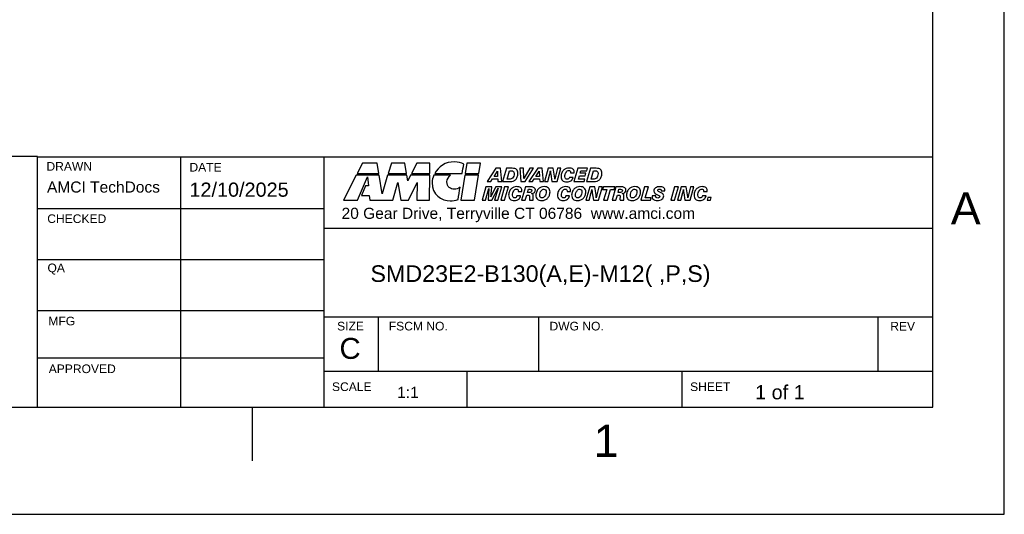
# Model space of a CAD drawing. Extents: x 0 to 21, y 0 to 16.
# Tile 3 of 5: x 14.1 to 21, y 0 to 3.5. Entities that reach past the tile are written whole.
import ezdxf

# ---------------------------------------------------------------- set-up
doc = ezdxf.new("R2010")
doc.units = 0
doc.header["$MEASUREMENT"] = 0
doc.layers.add('CONTINUOUS', color=7, linetype='CONTINUOUS')

# ---------------------------------------------------------------- blocks, each defined once
blk = doc.blocks.new('BLOCK16')
at = {"layer": 'CONTINUOUS'}
for p, q in [((21, 0), (21, 16)), ((20.5, 0.75), (20.5, 15.25)), ((14.25, 2.5021), (12.2228, 2.5021)), ((14.25, 2.5), (20.5, 2.5)), ((14.25, 0.75), (14.25, 2.5)), ((15.2463, 2.5), (15.2463, 0.75)), ((16.25, 0.75), (16.25, 2.5)), ((16.5187, 2.4557), (16.4808, 2.382)), ((16.6206, 2.4557), (16.5187, 2.4557)), ((16.6324, 2.382), (16.6206, 2.4557)), ((16.72, 2.4557), (16.6977, 2.382)), ((16.8148, 2.4557), (16.72, 2.4557)), ((16.8262, 2.382), (16.8148, 2.4557)), ((16.8978, 2.4557), (16.8599, 2.382)), ((16.9896, 2.4557), (16.8978, 2.4557)), ((16.9888, 2.382), (16.9896, 2.4557)), ((17.247, 2.4557), (17.2356, 2.382)), ((17.3418, 2.4557), (17.247, 2.4557)), ((17.3304, 2.382), (17.3418, 2.4557)), ((17.4501, 2.4191), (17.3885, 2.3254)), ((17.4811, 2.4191), (17.4501, 2.4191)), ((17.4914, 2.3254), (17.4811, 2.4191)), ((17.5239, 2.4191), (17.497, 2.3254)), ((17.5641, 2.4191), (17.5239, 2.4191)), ((17.6164, 2.4191), (17.6236, 2.3254)), ((17.6424, 2.4191), (17.6164, 2.4191)), ((17.6452, 2.3466), (17.6424, 2.4191)), ((17.6869, 2.4191), (17.6452, 2.3466)), ((17.6547, 2.3254), (17.7127, 2.4191)), ((17.7415, 2.4191), (17.6799, 2.3254)), ((17.7127, 2.4191), (17.6869, 2.4191)), ((17.7725, 2.4191), (17.7415, 2.4191)), ((17.7828, 2.3254), (17.7725, 2.4191)), ((17.8154, 2.4191), (17.7884, 2.3254)), ((17.8508, 2.4191), (17.8154, 2.4191)), ((17.8594, 2.3631), (17.8508, 2.4191)), ((17.8797, 2.4191), (17.8654, 2.3632)), ((17.8767, 2.3254), (17.9036, 2.4191)), ((17.9036, 2.4191), (17.8797, 2.4191)), ((18.0212, 2.4191), (17.9942, 2.3254)), ((18.0905, 2.4191), (18.0212, 2.4191)), ((18.1099, 2.4191), (18.0829, 2.3254)), ((18.0854, 2.4012), (18.0905, 2.4191)), ((18.15, 2.4191), (18.1099, 2.4191)), ((16.4745, 2.3702), (16.3852, 2.1954)), ((16.6341, 2.3702), (16.4745, 2.3702)), ((16.4808, 2.382), (16.6324, 2.382)), ((16.4841, 2.1954), (16.5541, 2.3597)), ((16.5541, 2.3597), (16.56, 2.2961)), ((16.6547, 2.2397), (16.6341, 2.3702)), ((16.6939, 2.3702), (16.6547, 2.2397)), ((16.8279, 2.3698), (16.6939, 2.3702)), ((16.6977, 2.382), (16.8262, 2.382)), ((16.8338, 2.3315), (16.8279, 2.3698)), ((16.8536, 2.3698), (16.8338, 2.3315)), ((16.9884, 2.3702), (16.8536, 2.3698)), ((16.8599, 2.382), (16.9888, 2.382)), ((16.9863, 2.1954), (16.9884, 2.3702)), ((17.2335, 2.3702), (17.2057, 2.1954)), ((17.3283, 2.3702), (17.2335, 2.3702)), ((17.2356, 2.382), (17.3304, 2.382)), ((17.3005, 2.1954), (17.3283, 2.3702)), ((17.4145, 2.3254), (17.4265, 2.3445)), ((17.4265, 2.3445), (17.4634, 2.3445)), ((17.4372, 2.3614), (17.46, 2.399)), ((17.4621, 2.3614), (17.4372, 2.3614)), ((17.46, 2.399), (17.4621, 2.3614)), ((17.4634, 2.3445), (17.4643, 2.3254)), ((17.5282, 2.3423), (17.5454, 2.4022)), ((17.5421, 2.3423), (17.5282, 2.3423)), ((17.5454, 2.4022), (17.556, 2.4022)), ((17.706, 2.3254), (17.7179, 2.3445)), ((17.7179, 2.3445), (17.7548, 2.3445)), ((17.7286, 2.3614), (17.7514, 2.399)), ((17.7535, 2.3614), (17.7286, 2.3614)), ((17.7514, 2.399), (17.7535, 2.3614)), ((17.7548, 2.3445), (17.7557, 2.3254)), ((17.8122, 2.3254), (17.8266, 2.3803)), ((17.833, 2.3784), (17.841, 2.3254)), ((17.9883, 2.3554), (17.9629, 2.3554)), ((17.9707, 2.3878), (17.9958, 2.3878)), ((18.026, 2.3432), (18.0327, 2.3665)), ((18.0701, 2.3432), (18.026, 2.3432)), ((18.0327, 2.3665), (18.0729, 2.3665)), ((18.0376, 2.3838), (18.0427, 2.4012)), ((18.0778, 2.3838), (18.0376, 2.3838)), ((18.0427, 2.4012), (18.0854, 2.4012)), ((18.0651, 2.3254), (18.0701, 2.3432)), ((18.0729, 2.3665), (18.0778, 2.3838)), ((18.1142, 2.3423), (18.1314, 2.4022)), ((18.128, 2.3423), (18.1142, 2.3423)), ((18.1314, 2.4022), (18.1419, 2.4022)), ((16.5389, 2.2961), (16.5111, 2.2295)), ((16.56, 2.2961), (16.5389, 2.2961)), ((16.7301, 2.1954), (16.7655, 2.3197)), ((16.7655, 2.3197), (16.7866, 2.1954)), ((16.8397, 2.1954), (16.8991, 2.3197)), ((16.8991, 2.3197), (16.8974, 2.1954)), ((17.3806, 2.2889), (17.3537, 2.1952)), ((17.3761, 2.1952), (17.4001, 2.2787)), ((17.4206, 2.2889), (17.3806, 2.2889)), ((17.3885, 2.3254), (17.4145, 2.3254)), ((17.4001, 2.2787), (17.3954, 2.1952)), ((17.4175, 2.2393), (17.4206, 2.2889)), ((17.4204, 2.1952), (17.4647, 2.279)), ((17.4501, 2.2889), (17.4244, 2.2397)), ((17.4647, 2.279), (17.4406, 2.1952)), ((17.4914, 2.2889), (17.4501, 2.2889)), ((17.4643, 2.3254), (17.4914, 2.3254)), ((17.4644, 2.1952), (17.4914, 2.2889)), ((17.5107, 2.2889), (17.4838, 2.1952)), ((17.497, 2.3254), (17.5494, 2.3254)), ((17.5104, 2.1952), (17.5374, 2.2889)), ((17.5374, 2.2889), (17.5107, 2.2889)), ((17.6236, 2.3254), (17.6547, 2.3254)), ((17.6555, 2.2889), (17.6285, 2.1952)), ((17.6964, 2.2889), (17.6555, 2.2889)), ((17.6699, 2.2485), (17.6767, 2.2723)), ((17.6767, 2.2723), (17.6866, 2.2723)), ((17.6799, 2.3254), (17.706, 2.3254)), ((17.7557, 2.3254), (17.7828, 2.3254)), ((17.7884, 2.3254), (17.8122, 2.3254)), ((17.841, 2.3254), (17.8767, 2.3254)), ((17.9942, 2.3254), (18.0651, 2.3254)), ((18.1049, 2.2889), (18.078, 2.1952)), ((18.0829, 2.3254), (18.1353, 2.3254)), ((18.1403, 2.2889), (18.1049, 2.2889)), ((18.149, 2.233), (18.1403, 2.2889)), ((18.1692, 2.2889), (18.1549, 2.2331)), ((18.1663, 2.1952), (18.1931, 2.2889)), ((18.1931, 2.2889), (18.1692, 2.2889)), ((18.2004, 2.2889), (18.1952, 2.2708)), ((18.1952, 2.2708), (18.2235, 2.2708)), ((18.2811, 2.2889), (18.2004, 2.2889)), ((18.2235, 2.2708), (18.2018, 2.1952)), ((18.2284, 2.1952), (18.2502, 2.2708)), ((18.2502, 2.2708), (18.2758, 2.2708)), ((18.2882, 2.2889), (18.2613, 2.1952)), ((18.2758, 2.2708), (18.2811, 2.2889)), ((18.3291, 2.2889), (18.2882, 2.2889)), ((18.3027, 2.2485), (18.3094, 2.2723)), ((18.3094, 2.2723), (18.3194, 2.2723)), ((18.4879, 2.2889), (18.461, 2.1952)), ((18.5145, 2.2889), (18.4879, 2.2889)), ((18.4928, 2.2131), (18.5145, 2.2889)), ((18.698, 2.2889), (18.6711, 2.1952)), ((18.6977, 2.1952), (18.7247, 2.2889)), ((18.7247, 2.2889), (18.698, 2.2889)), ((18.7442, 2.2889), (18.7172, 2.1952)), ((18.7796, 2.2889), (18.7442, 2.2889)), ((18.7882, 2.233), (18.7796, 2.2889)), ((18.8085, 2.2889), (18.7942, 2.2331)), ((18.8055, 2.1952), (18.8324, 2.2889)), ((18.8324, 2.2889), (18.8085, 2.2889)), ((16.5111, 2.2295), (16.5659, 2.2295)), ((16.5659, 2.2295), (16.5688, 2.1954)), ((17.4244, 2.2397), (17.424, 2.2389)), ((17.6226, 2.2253), (17.5971, 2.2253)), ((17.605, 2.2577), (17.6301, 2.2577)), ((17.6546, 2.1952), (17.6651, 2.2319)), ((17.6651, 2.2319), (17.6738, 2.2319)), ((17.679, 2.2485), (17.6699, 2.2485)), ((17.6984, 2.2418), (17.6987, 2.2425)), ((17.964, 2.2253), (17.9386, 2.2253)), ((17.9464, 2.2577), (17.9715, 2.2577)), ((18.1018, 2.1952), (18.1161, 2.2501)), ((18.1225, 2.2482), (18.1306, 2.1952)), ((18.2873, 2.1952), (18.2979, 2.2319)), ((18.2979, 2.2319), (18.3066, 2.2319)), ((18.3118, 2.2485), (18.3027, 2.2485)), ((18.3312, 2.2418), (18.3314, 2.2425)), ((18.5342, 2.2131), (18.4928, 2.2131)), ((18.5291, 2.1952), (18.5342, 2.2131)), ((18.5666, 2.2253), (18.5409, 2.2253)), ((18.5682, 2.2388), (18.5826, 2.2319)), ((18.6082, 2.2451), (18.5899, 2.2537)), ((18.6039, 2.2613), (18.6292, 2.2613)), ((18.741, 2.1952), (18.7554, 2.2501)), ((18.7618, 2.2482), (18.7699, 2.1952)), ((18.9171, 2.2253), (18.8917, 2.2253)), ((18.8995, 2.2577), (18.9246, 2.2577)), ((18.9307, 2.2152), (18.925, 2.1952)), ((18.9539, 2.2152), (18.9307, 2.2152)), ((18.9482, 2.1952), (18.9539, 2.2152)), ((14.25, 2.1376), (16.25, 2.1376)), ((16.3852, 2.1954), (16.4841, 2.1954)), ((16.5688, 2.1954), (16.7301, 2.1954)), ((16.7866, 2.1954), (16.8397, 2.1954)), ((16.8974, 2.1954), (16.9863, 2.1954)), ((17.1855, 2.2001), (17.1855, 2.1996)), ((17.2057, 2.1954), (17.3005, 2.1954)), ((17.3537, 2.1952), (17.3761, 2.1952)), ((17.3954, 2.1952), (17.4204, 2.1952)), ((17.4406, 2.1952), (17.4644, 2.1952)), ((17.4838, 2.1952), (17.5104, 2.1952)), ((17.6285, 2.1952), (17.6546, 2.1952)), ((17.684, 2.1952), (17.7103, 2.1952)), ((18.078, 2.1952), (18.1018, 2.1952)), ((18.1306, 2.1952), (18.1663, 2.1952)), ((18.2018, 2.1952), (18.2284, 2.1952)), ((18.2613, 2.1952), (18.2873, 2.1952)), ((18.3167, 2.1952), (18.3431, 2.1952)), ((18.461, 2.1952), (18.5291, 2.1952)), ((18.6711, 2.1952), (18.6977, 2.1952)), ((18.7172, 2.1952), (18.741, 2.1952)), ((18.7699, 2.1952), (18.8055, 2.1952)), ((18.925, 2.1952), (18.9482, 2.1952)), ((16.25, 2), (20.5, 2)), ((14.25, 1.7814), (16.25, 1.7814)), ((14.25, 1.4252), (16.25, 1.4252)), ((16.25, 1.38), (20.5, 1.38)), ((16.63, 1), (16.63, 1.38)), ((17.75, 1), (17.75, 1.38)), ((20.12, 1), (20.12, 1.38)), ((14.25, 1.0939), (16.25, 1.0939)), ((16.25, 1), (20.5, 1)), ((17.25, 0.75), (17.25, 1)), ((18.75, 0.75), (18.75, 1)), ((0.5, 0.75), (20.5, 0.75)), ((15.75, 0.375), (15.75, 0.75)), ((0, 0), (21, 0))]:
    blk.add_line(p, q, dxfattribs=at)
for points in [[(17.1611, 2.4633), (17.0979, 2.4667), (17.0478, 2.4292), (17.0225, 2.382)], [(17.2251, 2.4473), (17.207, 2.457), (17.1859, 2.4621), (17.1611, 2.4633)], [(17.2146, 2.382), (17.2184, 2.4039), (17.2217, 2.4258), (17.2251, 2.4473)], [(17.5943, 2.4105), (17.5878, 2.4162), (17.5777, 2.4191), (17.5641, 2.4191)], [(17.6041, 2.3841), (17.6041, 2.396), (17.6008, 2.4048), (17.5943, 2.4105)], [(17.9245, 2.408), (17.9184, 2.4026), (17.9135, 2.3958), (17.9099, 2.3876)], [(17.9411, 2.4175), (17.9349, 2.4154), (17.9294, 2.4122), (17.9245, 2.408)], [(17.9609, 2.4208), (17.9538, 2.4208), (17.9472, 2.4197), (17.9411, 2.4175)], [(17.9869, 2.4137), (17.9807, 2.4184), (17.972, 2.4208), (17.9609, 2.4208)], [(17.9962, 2.3942), (17.9962, 2.4025), (17.9931, 2.4091), (17.9869, 2.4137)], [(18.1803, 2.4105), (18.1738, 2.4162), (18.1637, 2.4191), (18.15, 2.4191)], [(18.19, 2.3841), (18.19, 2.396), (18.1868, 2.4048), (18.1803, 2.4105)], [(17.0166, 2.3702), (17.0098, 2.3538), (17.0052, 2.3365), (17.0044, 2.3197)], [(17.1328, 2.3702), (17.0941, 2.3702), (17.0553, 2.3702), (17.0166, 2.3702)], [(17.0225, 2.382), (17.0865, 2.382), (17.1505, 2.382), (17.2146, 2.382)], [(17.108, 2.3243), (17.1088, 2.3424), (17.1189, 2.3593), (17.1328, 2.3702)], [(17.5561, 2.3441), (17.5527, 2.3429), (17.548, 2.3423), (17.5421, 2.3423)], [(17.556, 2.4022), (17.5634, 2.4022), (17.5688, 2.4006), (17.5721, 2.3976)], [(17.5654, 2.35), (17.5626, 2.3472), (17.5595, 2.3453), (17.5561, 2.3441)], [(17.5739, 2.3642), (17.5718, 2.3583), (17.569, 2.3535), (17.5654, 2.35)], [(17.5701, 2.3287), (17.5762, 2.3309), (17.5816, 2.3342), (17.5863, 2.3388)], [(17.5721, 2.3976), (17.5754, 2.3945), (17.5771, 2.3895), (17.5771, 2.3826)], [(17.5771, 2.3826), (17.5771, 2.3763), (17.576, 2.3701), (17.5739, 2.3642)], [(17.5863, 2.3388), (17.5919, 2.3441), (17.5962, 2.3508), (17.5993, 2.3588)], [(17.5993, 2.3588), (17.6025, 2.3668), (17.6041, 2.3752), (17.6041, 2.3841)], [(17.8266, 2.3803), (17.8274, 2.3835), (17.8282, 2.3869), (17.8289, 2.3903)], [(17.8289, 2.3903), (17.8296, 2.3937), (17.8301, 2.3973), (17.8306, 2.4009)], [(17.8306, 2.4009), (17.8308, 2.3974), (17.8311, 2.3939), (17.8314, 2.3902)], [(17.8314, 2.3902), (17.8318, 2.3866), (17.8323, 2.3826), (17.833, 2.3784)], [(17.8606, 2.3534), (17.8603, 2.3566), (17.8599, 2.3598), (17.8594, 2.3631)], [(17.8612, 2.3436), (17.8611, 2.3469), (17.8609, 2.3501), (17.8606, 2.3534)], [(17.8649, 2.3613), (17.8632, 2.3544), (17.862, 2.3485), (17.8612, 2.3436)], [(17.8654, 2.3632), (17.8653, 2.3628), (17.8651, 2.3622), (17.8649, 2.3613)], [(17.9099, 2.3876), (17.9063, 2.3793), (17.9045, 2.3708), (17.9045, 2.3618)], [(17.9045, 2.3618), (17.9045, 2.3494), (17.9079, 2.34), (17.9148, 2.3335)], [(17.9316, 2.3608), (17.9316, 2.3658), (17.9323, 2.371), (17.9338, 2.3763)], [(17.9357, 2.347), (17.933, 2.3502), (17.9316, 2.3549), (17.9316, 2.3608)], [(17.9338, 2.3763), (17.9353, 2.3817), (17.9373, 2.3864), (17.9399, 2.3906)], [(17.9471, 2.342), (17.9422, 2.342), (17.9384, 2.3437), (17.9357, 2.347)], [(17.9399, 2.3906), (17.9425, 2.3947), (17.9453, 2.3979), (17.9485, 2.4)], [(17.957, 2.3455), (17.9543, 2.3432), (17.951, 2.342), (17.9471, 2.342)], [(17.9485, 2.4), (17.9516, 2.402), (17.9552, 2.4031), (17.9591, 2.4031)], [(17.9629, 2.3554), (17.9617, 2.3511), (17.9597, 2.3478), (17.957, 2.3455)], [(17.9591, 2.4031), (17.9628, 2.4031), (17.9657, 2.402), (17.9678, 2.3999)], [(17.9678, 2.3999), (17.9699, 2.3978), (17.9709, 2.3948), (17.9709, 2.3911)], [(17.9709, 2.3911), (17.9709, 2.3904), (17.9709, 2.3895), (17.9707, 2.3882)], [(17.9707, 2.3882), (17.9707, 2.388), (17.9707, 2.3879), (17.9707, 2.3878)], [(17.9741, 2.3321), (17.9817, 2.3377), (17.9864, 2.3454), (17.9883, 2.3554)], [(17.9958, 2.3878), (17.9959, 2.3893), (17.996, 2.3905), (17.9961, 2.3915)], [(17.9961, 2.3915), (17.9962, 2.3926), (17.9962, 2.3935), (17.9962, 2.3942)], [(18.1421, 2.3441), (18.1387, 2.3429), (18.134, 2.3423), (18.128, 2.3423)], [(18.1419, 2.4022), (18.1494, 2.4022), (18.1548, 2.4006), (18.1581, 2.3976)], [(18.1514, 2.35), (18.1486, 2.3472), (18.1455, 2.3453), (18.1421, 2.3441)], [(18.1599, 2.3642), (18.1578, 2.3583), (18.1549, 2.3535), (18.1514, 2.35)], [(18.1561, 2.3287), (18.1622, 2.3309), (18.1676, 2.3342), (18.1723, 2.3388)], [(18.1581, 2.3976), (18.1614, 2.3945), (18.1631, 2.3895), (18.1631, 2.3826)], [(18.1631, 2.3826), (18.1631, 2.3763), (18.162, 2.3701), (18.1599, 2.3642)], [(18.1723, 2.3388), (18.1778, 2.3441), (18.1822, 2.3508), (18.1853, 2.3588)], [(18.1853, 2.3588), (18.1885, 2.3668), (18.19, 2.3752), (18.19, 2.3841)], [(17.0044, 2.3197), (17.0018, 2.2325), (17.0705, 2.1916), (17.1316, 2.1912)], [(17.159, 2.2729), (17.1345, 2.2729), (17.1067, 2.2894), (17.108, 2.3243)], [(17.1998, 2.2873), (17.188, 2.2771), (17.1716, 2.2725), (17.159, 2.2729)], [(17.1855, 2.1996), (17.1905, 2.2291), (17.1952, 2.2582), (17.1998, 2.2873)], [(17.5588, 2.2779), (17.5526, 2.2725), (17.5478, 2.2657), (17.5442, 2.2574)], [(17.5494, 2.3254), (17.5571, 2.3254), (17.564, 2.3265), (17.5701, 2.3287)], [(17.5754, 2.2874), (17.5692, 2.2852), (17.5637, 2.2821), (17.5588, 2.2779)], [(17.5742, 2.2604), (17.5768, 2.2646), (17.5796, 2.2678), (17.5828, 2.2698)], [(17.5952, 2.2906), (17.5881, 2.2906), (17.5815, 2.2895), (17.5754, 2.2874)], [(17.5828, 2.2698), (17.5859, 2.2719), (17.5895, 2.2729), (17.5934, 2.2729)], [(17.5934, 2.2729), (17.5971, 2.2729), (17.6, 2.2719), (17.6021, 2.2698)], [(17.6212, 2.2836), (17.6149, 2.2883), (17.6063, 2.2906), (17.5952, 2.2906)], [(17.6021, 2.2698), (17.6042, 2.2676), (17.6052, 2.2647), (17.6052, 2.2609)], [(17.6305, 2.264), (17.6305, 2.2724), (17.6274, 2.2789), (17.6212, 2.2836)], [(17.6866, 2.2723), (17.6917, 2.2723), (17.6952, 2.2716), (17.6973, 2.2702)], [(17.7177, 2.2832), (17.7126, 2.287), (17.7055, 2.2889), (17.6964, 2.2889)], [(17.6973, 2.2702), (17.6993, 2.2689), (17.7003, 2.2666), (17.7003, 2.2634)], [(17.7254, 2.2672), (17.7254, 2.274), (17.7229, 2.2794), (17.7177, 2.2832)], [(17.7493, 2.2775), (17.7432, 2.2722), (17.7383, 2.2653), (17.7346, 2.2569)], [(17.7661, 2.2873), (17.7598, 2.2851), (17.7542, 2.2818), (17.7493, 2.2775)], [(17.7865, 2.2906), (17.7792, 2.2906), (17.7723, 2.2895), (17.7661, 2.2873)], [(17.7666, 2.2623), (17.7693, 2.2656), (17.7721, 2.2682), (17.7752, 2.2699)], [(17.7752, 2.2699), (17.7783, 2.2716), (17.7816, 2.2724), (17.7851, 2.2724)], [(17.7851, 2.2724), (17.7903, 2.2724), (17.7943, 2.2709), (17.7971, 2.2679)], [(17.8169, 2.2808), (17.8096, 2.2874), (17.7995, 2.2906), (17.7865, 2.2906)], [(17.8278, 2.2536), (17.8278, 2.2652), (17.8242, 2.2743), (17.8169, 2.2808)], [(17.9003, 2.2779), (17.8941, 2.2725), (17.8892, 2.2657), (17.8856, 2.2574)], [(17.9168, 2.2874), (17.9106, 2.2852), (17.9051, 2.2821), (17.9003, 2.2779)], [(17.9148, 2.3335), (17.9216, 2.327), (17.9317, 2.3238), (17.9449, 2.3238)], [(17.9157, 2.2604), (17.9182, 2.2646), (17.9211, 2.2678), (17.9242, 2.2698)], [(17.9366, 2.2906), (17.9296, 2.2906), (17.9229, 2.2895), (17.9168, 2.2874)], [(17.9242, 2.2698), (17.9274, 2.2719), (17.9309, 2.2729), (17.9348, 2.2729)], [(17.9348, 2.2729), (17.9385, 2.2729), (17.9414, 2.2719), (17.9435, 2.2698)], [(17.9626, 2.2836), (17.9564, 2.2883), (17.9477, 2.2906), (17.9366, 2.2906)], [(17.9435, 2.2698), (17.9456, 2.2676), (17.9467, 2.2647), (17.9467, 2.2609)], [(17.9449, 2.3238), (17.9568, 2.3238), (17.9665, 2.3266), (17.9741, 2.3321)], [(17.9719, 2.264), (17.9719, 2.2724), (17.9688, 2.2789), (17.9626, 2.2836)], [(17.999, 2.2775), (17.9929, 2.2722), (17.988, 2.2653), (17.9843, 2.2569)], [(18.0158, 2.2873), (18.0095, 2.2851), (18.0039, 2.2818), (17.999, 2.2775)], [(18.0363, 2.2906), (18.0289, 2.2906), (18.0221, 2.2895), (18.0158, 2.2873)], [(18.0163, 2.2623), (18.019, 2.2656), (18.0218, 2.2682), (18.0249, 2.2699)], [(18.0249, 2.2699), (18.028, 2.2716), (18.0313, 2.2724), (18.0348, 2.2724)], [(18.0348, 2.2724), (18.0401, 2.2724), (18.044, 2.2709), (18.0468, 2.2679)], [(18.0666, 2.2808), (18.0594, 2.2874), (18.0492, 2.2906), (18.0363, 2.2906)], [(18.0775, 2.2536), (18.0775, 2.2652), (18.0739, 2.2743), (18.0666, 2.2808)], [(18.1184, 2.2602), (18.1191, 2.2636), (18.1197, 2.2671), (18.1202, 2.2708)], [(18.1202, 2.2708), (18.1203, 2.2673), (18.1206, 2.2637), (18.121, 2.2601)], [(18.1353, 2.3254), (18.1431, 2.3254), (18.15, 2.3265), (18.1561, 2.3287)], [(18.3194, 2.2723), (18.3244, 2.2723), (18.3279, 2.2716), (18.33, 2.2702)], [(18.3505, 2.2832), (18.3453, 2.287), (18.3382, 2.2889), (18.3291, 2.2889)], [(18.33, 2.2702), (18.332, 2.2689), (18.333, 2.2666), (18.333, 2.2634)], [(18.3582, 2.2672), (18.3582, 2.274), (18.3556, 2.2794), (18.3505, 2.2832)], [(18.382, 2.2775), (18.3759, 2.2722), (18.3711, 2.2653), (18.3674, 2.2569)], [(18.3988, 2.2873), (18.3926, 2.2851), (18.387, 2.2818), (18.382, 2.2775)], [(18.4193, 2.2906), (18.4119, 2.2906), (18.4051, 2.2895), (18.3988, 2.2873)], [(18.3994, 2.2623), (18.402, 2.2656), (18.4049, 2.2682), (18.408, 2.2699)], [(18.408, 2.2699), (18.4111, 2.2716), (18.4144, 2.2724), (18.4178, 2.2724)], [(18.4178, 2.2724), (18.4231, 2.2724), (18.4271, 2.2709), (18.4298, 2.2679)], [(18.4497, 2.2808), (18.4424, 2.2874), (18.4323, 2.2906), (18.4193, 2.2906)], [(18.4606, 2.2536), (18.4606, 2.2652), (18.4569, 2.2743), (18.4497, 2.2808)], [(18.5642, 2.2819), (18.5567, 2.2763), (18.553, 2.269), (18.553, 2.2601)], [(18.5937, 2.2904), (18.5815, 2.2904), (18.5716, 2.2875), (18.5642, 2.2819)], [(18.5803, 2.2643), (18.5803, 2.2673), (18.5815, 2.2696), (18.5838, 2.2714)], [(18.5838, 2.2714), (18.5861, 2.2731), (18.5893, 2.274), (18.5934, 2.274)], [(18.5934, 2.274), (18.5967, 2.274), (18.5993, 2.2731), (18.6012, 2.2714)], [(18.6202, 2.2842), (18.6138, 2.2883), (18.6049, 2.2904), (18.5937, 2.2904)], [(18.6012, 2.2714), (18.6031, 2.2697), (18.604, 2.2674), (18.604, 2.2643)], [(18.6298, 2.2675), (18.6298, 2.2745), (18.6266, 2.2801), (18.6202, 2.2842)], [(18.7577, 2.2602), (18.7584, 2.2636), (18.759, 2.2671), (18.7594, 2.2708)], [(18.7594, 2.2708), (18.7596, 2.2673), (18.7599, 2.2637), (18.7603, 2.2601)], [(18.8534, 2.2779), (18.8472, 2.2725), (18.8423, 2.2657), (18.8387, 2.2574)], [(18.8699, 2.2874), (18.8637, 2.2852), (18.8582, 2.2821), (18.8534, 2.2779)], [(18.8687, 2.2604), (18.8713, 2.2646), (18.8741, 2.2678), (18.8773, 2.2698)], [(18.8897, 2.2906), (18.8827, 2.2906), (18.876, 2.2895), (18.8699, 2.2874)], [(18.8773, 2.2698), (18.8805, 2.2719), (18.884, 2.2729), (18.8879, 2.2729)], [(18.8879, 2.2729), (18.8916, 2.2729), (18.8945, 2.2719), (18.8966, 2.2698)], [(18.9157, 2.2836), (18.9095, 2.2883), (18.9008, 2.2906), (18.8897, 2.2906)], [(18.8966, 2.2698), (18.8987, 2.2676), (18.8997, 2.2647), (18.8997, 2.2609)], [(18.925, 2.264), (18.925, 2.2724), (18.9219, 2.2789), (18.9157, 2.2836)], [(17.424, 2.2389), (17.4202, 2.2315), (17.4174, 2.2246), (17.4156, 2.2182)], [(17.4156, 2.2182), (17.4163, 2.2228), (17.4169, 2.2286), (17.4173, 2.2357)], [(17.4173, 2.2357), (17.4174, 2.2374), (17.4175, 2.2386), (17.4175, 2.2393)], [(17.5442, 2.2574), (17.5406, 2.2492), (17.5388, 2.2406), (17.5388, 2.2317)], [(17.5388, 2.2317), (17.5388, 2.2193), (17.5422, 2.2098), (17.5491, 2.2034)], [(17.5491, 2.2034), (17.5559, 2.1969), (17.566, 2.1937), (17.5792, 2.1937)], [(17.5659, 2.2306), (17.5659, 2.2357), (17.5666, 2.2409), (17.5681, 2.2462)], [(17.57, 2.2168), (17.5673, 2.2201), (17.5659, 2.2247), (17.5659, 2.2306)], [(17.5681, 2.2462), (17.5696, 2.2515), (17.5716, 2.2563), (17.5742, 2.2604)], [(17.5814, 2.2119), (17.5765, 2.2119), (17.5727, 2.2135), (17.57, 2.2168)], [(17.5792, 2.1937), (17.5911, 2.1937), (17.6008, 2.1965), (17.6084, 2.202)], [(17.5913, 2.2154), (17.5886, 2.213), (17.5853, 2.2119), (17.5814, 2.2119)], [(17.5971, 2.2253), (17.596, 2.221), (17.594, 2.2177), (17.5913, 2.2154)], [(17.6052, 2.2609), (17.6052, 2.2603), (17.6052, 2.2593), (17.605, 2.2581)], [(17.605, 2.2581), (17.605, 2.2579), (17.605, 2.2578), (17.605, 2.2577)], [(17.6084, 2.202), (17.616, 2.2075), (17.6207, 2.2153), (17.6226, 2.2253)], [(17.6301, 2.2577), (17.6302, 2.2591), (17.6303, 2.2604), (17.6304, 2.2614)], [(17.6304, 2.2614), (17.6305, 2.2625), (17.6305, 2.2633), (17.6305, 2.264)], [(17.6738, 2.2319), (17.678, 2.2319), (17.6809, 2.2313), (17.6825, 2.23)], [(17.6949, 2.2523), (17.6913, 2.2497), (17.686, 2.2485), (17.679, 2.2485)], [(17.6825, 2.23), (17.6841, 2.2287), (17.6849, 2.2264), (17.6849, 2.2233)], [(17.6841, 2.2148), (17.6836, 2.2106), (17.6834, 2.2072), (17.6834, 2.2046)], [(17.6834, 2.2046), (17.6834, 2.2032), (17.6834, 2.2018), (17.6835, 2.2003)], [(17.6835, 2.2003), (17.6836, 2.1987), (17.6838, 2.1971), (17.684, 2.1952)], [(17.6849, 2.2233), (17.6849, 2.2218), (17.6847, 2.2189), (17.6841, 2.2148)], [(17.7003, 2.2634), (17.7003, 2.2585), (17.6985, 2.2548), (17.6949, 2.2523)], [(17.7078, 2.2376), (17.706, 2.2396), (17.7029, 2.2409), (17.6984, 2.2418)], [(17.6987, 2.2425), (17.7073, 2.2435), (17.7139, 2.2461), (17.7185, 2.2504)], [(17.7106, 2.229), (17.7106, 2.2328), (17.7097, 2.2356), (17.7078, 2.2376)], [(17.7095, 2.2042), (17.7095, 2.2081), (17.7097, 2.2127), (17.7101, 2.2183)], [(17.7097, 2.2), (17.7096, 2.2015), (17.7095, 2.2029), (17.7095, 2.2042)], [(17.7101, 2.2183), (17.7104, 2.2238), (17.7106, 2.2274), (17.7106, 2.229)], [(17.7185, 2.2504), (17.7231, 2.2547), (17.7254, 2.2603), (17.7254, 2.2672)], [(17.7346, 2.2569), (17.7309, 2.2486), (17.7291, 2.2401), (17.7291, 2.2317)], [(17.7291, 2.2317), (17.7291, 2.2193), (17.7326, 2.2099), (17.7395, 2.2034)], [(17.7395, 2.2034), (17.7464, 2.1969), (17.7564, 2.1937), (17.7696, 2.1937)], [(17.7559, 2.2293), (17.7559, 2.2349), (17.7569, 2.2409), (17.759, 2.2471)], [(17.76, 2.2165), (17.7573, 2.2194), (17.7559, 2.2236), (17.7559, 2.2293)], [(17.759, 2.2471), (17.761, 2.2532), (17.7635, 2.2583), (17.7666, 2.2623)], [(17.7719, 2.2122), (17.7667, 2.2122), (17.7627, 2.2136), (17.76, 2.2165)], [(17.7827, 2.2152), (17.7793, 2.2132), (17.7757, 2.2122), (17.7719, 2.2122)], [(17.7918, 2.2239), (17.7892, 2.2201), (17.7861, 2.2172), (17.7827, 2.2152)], [(17.7985, 2.2384), (17.7968, 2.2327), (17.7945, 2.2278), (17.7918, 2.2239)], [(17.7924, 2.1978), (17.7995, 2.2006), (17.8056, 2.2044), (17.8107, 2.2094)], [(17.7971, 2.2679), (17.7998, 2.2649), (17.8011, 2.2605), (17.8011, 2.2547)], [(17.8011, 2.2547), (17.8011, 2.2496), (17.8003, 2.2442), (17.7985, 2.2384)], [(17.8107, 2.2094), (17.8159, 2.2147), (17.82, 2.2213), (17.8232, 2.2293)], [(17.8232, 2.2293), (17.8263, 2.2372), (17.8278, 2.2453), (17.8278, 2.2536)], [(17.8856, 2.2574), (17.882, 2.2492), (17.8802, 2.2406), (17.8802, 2.2317)], [(17.8802, 2.2317), (17.8802, 2.2193), (17.8837, 2.2098), (17.8905, 2.2034)], [(17.8905, 2.2034), (17.8974, 2.1969), (17.9074, 2.1937), (17.9206, 2.1937)], [(17.9073, 2.2306), (17.9073, 2.2357), (17.9081, 2.2409), (17.9096, 2.2462)], [(17.9114, 2.2168), (17.9087, 2.2201), (17.9073, 2.2247), (17.9073, 2.2306)], [(17.9096, 2.2462), (17.911, 2.2515), (17.9131, 2.2563), (17.9157, 2.2604)], [(17.9228, 2.2119), (17.9179, 2.2119), (17.9141, 2.2135), (17.9114, 2.2168)], [(17.9206, 2.1937), (17.9325, 2.1937), (17.9422, 2.1965), (17.9498, 2.202)], [(17.9327, 2.2154), (17.93, 2.213), (17.9267, 2.2119), (17.9228, 2.2119)], [(17.9386, 2.2253), (17.9374, 2.221), (17.9355, 2.2177), (17.9327, 2.2154)], [(17.9465, 2.2581), (17.9464, 2.2579), (17.9464, 2.2578), (17.9464, 2.2577)], [(17.9467, 2.2609), (17.9467, 2.2603), (17.9466, 2.2593), (17.9465, 2.2581)], [(17.9498, 2.202), (17.9574, 2.2075), (17.9622, 2.2153), (17.964, 2.2253)], [(17.9715, 2.2577), (17.9717, 2.2591), (17.9718, 2.2604), (17.9718, 2.2614)], [(17.9718, 2.2614), (17.9719, 2.2625), (17.9719, 2.2633), (17.9719, 2.264)], [(17.9843, 2.2569), (17.9806, 2.2486), (17.9788, 2.2401), (17.9788, 2.2317)], [(17.9788, 2.2317), (17.9788, 2.2193), (17.9823, 2.2099), (17.9892, 2.2034)], [(17.9892, 2.2034), (17.9961, 2.1969), (18.0061, 2.1937), (18.0193, 2.1937)], [(18.0056, 2.2293), (18.0056, 2.2349), (18.0066, 2.2409), (18.0087, 2.2471)], [(18.0097, 2.2165), (18.007, 2.2194), (18.0056, 2.2236), (18.0056, 2.2293)], [(18.0087, 2.2471), (18.0107, 2.2532), (18.0132, 2.2583), (18.0163, 2.2623)], [(18.0216, 2.2122), (18.0164, 2.2122), (18.0124, 2.2136), (18.0097, 2.2165)], [(18.0324, 2.2152), (18.029, 2.2132), (18.0254, 2.2122), (18.0216, 2.2122)], [(18.0415, 2.2239), (18.0389, 2.2201), (18.0358, 2.2172), (18.0324, 2.2152)], [(18.0482, 2.2384), (18.0465, 2.2327), (18.0442, 2.2278), (18.0415, 2.2239)], [(18.0421, 2.1978), (18.0492, 2.2006), (18.0553, 2.2044), (18.0604, 2.2094)], [(18.0468, 2.2679), (18.0495, 2.2649), (18.0508, 2.2605), (18.0508, 2.2547)], [(18.0508, 2.2547), (18.0508, 2.2496), (18.05, 2.2442), (18.0482, 2.2384)], [(18.0604, 2.2094), (18.0656, 2.2147), (18.0697, 2.2213), (18.0729, 2.2293)], [(18.0729, 2.2293), (18.076, 2.2372), (18.0775, 2.2453), (18.0775, 2.2536)], [(18.1161, 2.2501), (18.117, 2.2534), (18.1178, 2.2567), (18.1184, 2.2602)], [(18.121, 2.2601), (18.1214, 2.2564), (18.1219, 2.2525), (18.1225, 2.2482)], [(18.1501, 2.2232), (18.1498, 2.2265), (18.1494, 2.2297), (18.149, 2.233)], [(18.1507, 2.2135), (18.1506, 2.2167), (18.1504, 2.22), (18.1501, 2.2232)], [(18.1544, 2.2311), (18.1527, 2.2243), (18.1515, 2.2184), (18.1507, 2.2135)], [(18.1549, 2.2331), (18.1548, 2.2327), (18.1547, 2.232), (18.1544, 2.2311)], [(18.3066, 2.2319), (18.3107, 2.2319), (18.3136, 2.2313), (18.3152, 2.23)], [(18.3276, 2.2523), (18.3241, 2.2497), (18.3188, 2.2485), (18.3118, 2.2485)], [(18.3152, 2.23), (18.3169, 2.2287), (18.3177, 2.2264), (18.3177, 2.2233)], [(18.3169, 2.2148), (18.3164, 2.2106), (18.3161, 2.2072), (18.3161, 2.2046)], [(18.3161, 2.2046), (18.3161, 2.2032), (18.3162, 2.2018), (18.3163, 2.2003)], [(18.3163, 2.2003), (18.3164, 2.1987), (18.3165, 2.1971), (18.3167, 2.1952)], [(18.3177, 2.2233), (18.3177, 2.2218), (18.3174, 2.2189), (18.3169, 2.2148)], [(18.333, 2.2634), (18.333, 2.2585), (18.3312, 2.2548), (18.3276, 2.2523)], [(18.3406, 2.2376), (18.3387, 2.2396), (18.3356, 2.2409), (18.3312, 2.2418)], [(18.3314, 2.2425), (18.3401, 2.2435), (18.3467, 2.2461), (18.3513, 2.2504)], [(18.3433, 2.229), (18.3433, 2.2328), (18.3424, 2.2356), (18.3406, 2.2376)], [(18.3423, 2.2042), (18.3423, 2.2081), (18.3424, 2.2127), (18.3428, 2.2183)], [(18.3424, 2.2), (18.3423, 2.2015), (18.3423, 2.2029), (18.3423, 2.2042)], [(18.3428, 2.2183), (18.3431, 2.2238), (18.3433, 2.2274), (18.3433, 2.229)], [(18.3513, 2.2504), (18.3559, 2.2547), (18.3582, 2.2603), (18.3582, 2.2672)], [(18.3674, 2.2569), (18.3637, 2.2486), (18.3618, 2.2401), (18.3618, 2.2317)], [(18.3618, 2.2317), (18.3618, 2.2193), (18.3653, 2.2099), (18.3722, 2.2034)], [(18.3722, 2.2034), (18.3791, 2.1969), (18.3892, 2.1937), (18.4024, 2.1937)], [(18.3887, 2.2293), (18.3887, 2.2349), (18.3897, 2.2409), (18.3917, 2.2471)], [(18.3927, 2.2165), (18.39, 2.2194), (18.3887, 2.2236), (18.3887, 2.2293)], [(18.3917, 2.2471), (18.3937, 2.2532), (18.3963, 2.2583), (18.3994, 2.2623)], [(18.4046, 2.2122), (18.3994, 2.2122), (18.3954, 2.2136), (18.3927, 2.2165)], [(18.4154, 2.2152), (18.412, 2.2132), (18.4084, 2.2122), (18.4046, 2.2122)], [(18.4245, 2.2239), (18.4219, 2.2201), (18.4188, 2.2172), (18.4154, 2.2152)], [(18.4313, 2.2384), (18.4295, 2.2327), (18.4273, 2.2278), (18.4245, 2.2239)], [(18.4251, 2.1978), (18.4323, 2.2006), (18.4383, 2.2044), (18.4434, 2.2094)], [(18.4298, 2.2679), (18.4325, 2.2649), (18.4339, 2.2605), (18.4339, 2.2547)], [(18.4339, 2.2547), (18.4339, 2.2496), (18.433, 2.2442), (18.4313, 2.2384)], [(18.4434, 2.2094), (18.4486, 2.2147), (18.4528, 2.2213), (18.4559, 2.2293)], [(18.4559, 2.2293), (18.459, 2.2372), (18.4606, 2.2453), (18.4606, 2.2536)], [(18.5406, 2.2221), (18.5405, 2.2209), (18.5405, 2.2202), (18.5405, 2.22)], [(18.5405, 2.22), (18.5405, 2.211), (18.5434, 2.2044), (18.5493, 2.2001)], [(18.5409, 2.2253), (18.5408, 2.2243), (18.5407, 2.2233), (18.5406, 2.2221)], [(18.553, 2.2601), (18.553, 2.255), (18.5541, 2.2509), (18.5564, 2.2477)], [(18.5564, 2.2477), (18.5586, 2.2445), (18.5626, 2.2415), (18.5682, 2.2388)], [(18.5664, 2.2215), (18.5664, 2.2221), (18.5664, 2.223), (18.5665, 2.2243)], [(18.5699, 2.2136), (18.5676, 2.2155), (18.5664, 2.2181), (18.5664, 2.2215)], [(18.5665, 2.2243), (18.5666, 2.2247), (18.5666, 2.225), (18.5666, 2.2253)], [(18.5798, 2.2109), (18.5755, 2.2109), (18.5722, 2.2118), (18.5699, 2.2136)], [(18.5765, 2.1937), (18.5904, 2.1937), (18.6015, 2.1966), (18.6096, 2.2023)], [(18.59, 2.2136), (18.5874, 2.2118), (18.584, 2.2109), (18.5798, 2.2109)], [(18.5824, 2.2586), (18.581, 2.2602), (18.5803, 2.2621), (18.5803, 2.2643)], [(18.5899, 2.2537), (18.5863, 2.2554), (18.5838, 2.2571), (18.5824, 2.2586)], [(18.5826, 2.2319), (18.5829, 2.2317), (18.5832, 2.2315), (18.5836, 2.2313)], [(18.5836, 2.2313), (18.5905, 2.228), (18.594, 2.2243), (18.594, 2.2203)], [(18.594, 2.2203), (18.594, 2.2176), (18.5927, 2.2154), (18.59, 2.2136)], [(18.604, 2.2626), (18.604, 2.2621), (18.6039, 2.2617), (18.6039, 2.2613)], [(18.604, 2.2643), (18.604, 2.2636), (18.604, 2.263), (18.604, 2.2626)], [(18.6185, 2.237), (18.6163, 2.2403), (18.6128, 2.243), (18.6082, 2.2451)], [(18.6096, 2.2023), (18.6178, 2.2081), (18.6219, 2.2157), (18.6219, 2.2253)], [(18.6219, 2.2253), (18.6219, 2.2299), (18.6207, 2.2338), (18.6185, 2.237)], [(18.6292, 2.2613), (18.6294, 2.2634), (18.6296, 2.2648), (18.6297, 2.2656)], [(18.6297, 2.2656), (18.6298, 2.2665), (18.6298, 2.2671), (18.6298, 2.2675)], [(18.7554, 2.2501), (18.7563, 2.2534), (18.757, 2.2567), (18.7577, 2.2602)], [(18.7603, 2.2601), (18.7606, 2.2564), (18.7611, 2.2525), (18.7618, 2.2482)], [(18.7894, 2.2232), (18.7891, 2.2265), (18.7887, 2.2297), (18.7882, 2.233)], [(18.79, 2.2135), (18.7899, 2.2167), (18.7897, 2.22), (18.7894, 2.2232)], [(18.7937, 2.2311), (18.792, 2.2243), (18.7908, 2.2184), (18.79, 2.2135)], [(18.7942, 2.2331), (18.7941, 2.2327), (18.7939, 2.232), (18.7937, 2.2311)], [(18.8387, 2.2574), (18.8351, 2.2492), (18.8333, 2.2406), (18.8333, 2.2317)], [(18.8333, 2.2317), (18.8333, 2.2193), (18.8367, 2.2098), (18.8436, 2.2034)], [(18.8436, 2.2034), (18.8504, 2.1969), (18.8605, 2.1937), (18.8737, 2.1937)], [(18.8604, 2.2306), (18.8604, 2.2357), (18.8611, 2.2409), (18.8626, 2.2462)], [(18.8645, 2.2168), (18.8618, 2.2201), (18.8604, 2.2247), (18.8604, 2.2306)], [(18.8626, 2.2462), (18.8641, 2.2515), (18.8662, 2.2563), (18.8687, 2.2604)], [(18.8759, 2.2119), (18.871, 2.2119), (18.8672, 2.2135), (18.8645, 2.2168)], [(18.8737, 2.1937), (18.8856, 2.1937), (18.8953, 2.1965), (18.9029, 2.202)], [(18.8858, 2.2154), (18.8831, 2.213), (18.8798, 2.2119), (18.8759, 2.2119)], [(18.8917, 2.2253), (18.8905, 2.221), (18.8886, 2.2177), (18.8858, 2.2154)], [(18.8996, 2.2581), (18.8995, 2.2579), (18.8995, 2.2578), (18.8995, 2.2577)], [(18.8997, 2.2609), (18.8997, 2.2603), (18.8997, 2.2593), (18.8996, 2.2581)], [(18.9029, 2.202), (18.9105, 2.2075), (18.9152, 2.2153), (18.9171, 2.2253)], [(18.9246, 2.2577), (18.9248, 2.2591), (18.9249, 2.2604), (18.9249, 2.2614)], [(18.9249, 2.2614), (18.925, 2.2625), (18.925, 2.2633), (18.925, 2.264)], [(17.1316, 2.1912), (17.1484, 2.1908), (17.167, 2.1937), (17.1855, 2.2001)], [(17.7103, 2.1952), (17.7101, 2.1969), (17.7098, 2.1985), (17.7097, 2.2)], [(17.7696, 2.1937), (17.7777, 2.1937), (17.7853, 2.195), (17.7924, 2.1978)], [(18.0193, 2.1937), (18.0274, 2.1937), (18.035, 2.195), (18.0421, 2.1978)], [(18.3431, 2.1952), (18.3428, 2.1969), (18.3426, 2.1985), (18.3424, 2.2)], [(18.4024, 2.1937), (18.4104, 2.1937), (18.418, 2.195), (18.4251, 2.1978)], [(18.5493, 2.2001), (18.5552, 2.1958), (18.5643, 2.1937), (18.5765, 2.1937)]]:
    blk.add_open_spline(points, degree=3, dxfattribs=at)
at = {"layer": 'CONTINUOUS', "attachment_point": 4}
for s, insert, char_height in [('{\\fArial|b0|i0|c0|p0;\\C7;DRAWN}{\\fArial|b0|i0|c0|p0;\\C7;}', (14.3114, 2.4323), 0.06032), ('{\\fArial|b0|i0|c0|p0;\\C7;DATE}{\\fArial|b0|i0|c0|p0;\\C7;}', (15.3098, 2.4262), 0.06032), ('{\\fArial|b0|i0|c0|p0;\\C7;AMCI TechDocs}{\\fArial|b0|i0|c0|p0;\\C7;}', (14.3153, 2.2873), 0.077554), ('{\\fArial|b0|i0|c0|p0;\\C7;12/10/2025}{\\fArial|b0|i0|c0|p0;\\C7;}', (15.3098, 2.2689), 0.099096), ('{\\fArial|b0|i0|c0|p0;\\C7;A}{\\fArial|b0|i0|c0|p0;\\C7;}', (20.6264, 2.1387), 0.224044), ('{\\fArial|b0|i0|c0|p0;\\C7;20 Gear Drive, Terryville CT 06786  www.amci.com}{\\fArial|b0|i0|c0|p0;\\C7;}', (16.3723, 2.0925), 0.077554), ('{\\fArial|b0|i0|c0|p0;\\C7;CHECKED}{\\fArial|b0|i0|c0|p0;\\C7;}', (14.3171, 2.0661), 0.06032), ('{\\fArial|b0|i0|c0|p0;\\C7;QA}{\\fArial|b0|i0|c0|p0;\\C7;}', (14.3185, 1.7144), 0.06032), ('{\\fArial|b0|i0|c0|p0;\\C7;SMD23E2-B130(A,E)-M12( ,P,S)}{\\fArial|b0|i0|c0|p0;\\C7;}', (16.5737, 1.6651), 0.116331), ('{\\fArial|b0|i0|c0|p0;\\C7;MFG}{\\fArial|b0|i0|c0|p0;\\C7;}', (14.3248, 1.3506), 0.06032), ('{\\fArial|b0|i0|c0|p0;\\C7;SIZE}{\\fArial|b0|i0|c0|p0;\\C7;}', (16.3409, 1.3151), 0.06032), ('{\\fArial|b0|i0|c0|p0;\\C7;FSCM NO.}{\\fArial|b0|i0|c0|p0;\\C7;}', (16.7019, 1.3151), 0.06032), ('{\\fArial|b0|i0|c0|p0;\\C7;DWG NO.}{\\fArial|b0|i0|c0|p0;\\C7;}', (17.824, 1.3151), 0.06032), ('{\\fArial|b0|i0|c0|p0;\\C7;REV}{\\fArial|b0|i0|c0|p0;\\C7;}', (20.2035, 1.3151), 0.06032), ('{\\fArial|b0|i0|c0|p0;\\C7;C}{\\fArial|b0|i0|c0|p0;\\C7;}', (16.3576, 1.1588), 0.14649), ('{\\fArial|b0|i0|c0|p0;\\C7;}', (18.0357, 1.1449), 0.077554), ('{\\fArial|b0|i0|c0|p0;\\C7;APPROVED}{\\fArial|b0|i0|c0|p0;\\C7;}', (14.3272, 1.0169), 0.06032), ('{\\fArial|b0|i0|c0|p0;\\C7;SCALE}{\\fArial|b0|i0|c0|p0;\\C7;}', (16.3053, 0.8917), 0.06032), ('{\\fArial|b0|i0|c0|p0;\\C7;SHEET}{\\fArial|b0|i0|c0|p0;\\C7;}', (18.8058, 0.8917), 0.06032), ('{\\fArial|b0|i0|c0|p0;\\C7;1 of 1}{\\fMS Shell Dlg|b0|i0|c0|p0;\\C7;\\H0.7826087x;}', (19.2598, 0.8527), 0.099096), ('{\\fArial|b0|i0|c0|p0;\\C7;1:1}{\\fMS Shell Dlg|b0|i0|c0|p0;\\C7;}', (16.7598, 0.8527), 0.077554), ('{\\fArial|b0|i0|c0|p0;\\C7;1}{\\fArial|b0|i0|c0|p0;\\C7;}', (18.1324, 0.5137), 0.224044)]:
    blk.add_mtext(s, dxfattribs=dict(at, insert=insert, char_height=char_height))

msp = doc.modelspace()

# ---------------------------------------------------------------- block references
at = {"layer": 'CONTINUOUS'}
msp.add_blockref('BLOCK16', (0, 0), dxfattribs=at)

doc.saveas('drawing.dxf')
